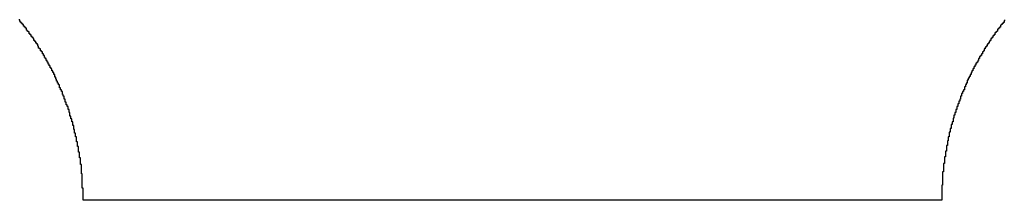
# Model space of a CAD drawing. Header units: inches. Extents: x 3 to 137, y 3 to 137.
# Tile 10 of 22: x 57 to 67, y 38 to 40. Entities that reach past the tile are written whole.
import ezdxf

# ---------------------------------------------------------------- set-up
doc = ezdxf.new("R2010")
doc.units = ezdxf.units.IN
doc.layers.add('Bottom Solder', color=6, linetype='Continuous')

msp = doc.modelspace()

# ---------------------------------------------------------------- linework, layer by layer
at = {"layer": 'Bottom Solder'}
for p, q in [((56.502, 40.024), (56.491, 40.024)), ((56.502, 40.003), (56.502, 40.024)), ((56.512, 40.003), (56.502, 40.003)), ((56.512, 39.992), (56.512, 40.003)), ((56.523, 39.992), (56.512, 39.992)), ((56.523, 39.982), (56.523, 39.992)), ((56.533, 39.982), (56.523, 39.982)), ((56.533, 39.971), (56.533, 39.982)), ((56.544, 39.971), (56.533, 39.971)), ((56.544, 39.95), (56.544, 39.971)), ((56.555, 39.95), (56.544, 39.95)), ((56.555, 39.94), (56.555, 39.95)), ((56.565, 39.94), (56.555, 39.94)), ((56.565, 39.929), (56.565, 39.94)), ((56.576, 39.929), (56.565, 39.929)), ((56.576, 39.908), (56.576, 39.929)), ((67.444, 39.929), (67.434, 39.929)), ((67.434, 39.929), (67.434, 39.918)), ((67.455, 39.94), (67.444, 39.94)), ((67.444, 39.94), (67.444, 39.929)), ((67.465, 39.961), (67.455, 39.961)), ((67.455, 39.961), (67.455, 39.94)), ((67.476, 39.971), (67.465, 39.971)), ((67.465, 39.971), (67.465, 39.961)), ((67.487, 39.982), (67.476, 39.982)), ((67.476, 39.982), (67.476, 39.971)), ((67.497, 39.992), (67.487, 39.992)), ((67.487, 39.992), (67.487, 39.982)), ((67.508, 40.014), (67.497, 40.014)), ((67.497, 40.014), (67.497, 39.992)), ((56.586, 39.908), (56.576, 39.908)), ((56.586, 39.897), (56.586, 39.908)), ((56.597, 39.897), (56.586, 39.897)), ((56.597, 39.887), (56.597, 39.897)), ((56.607, 39.887), (56.597, 39.887)), ((56.607, 39.865), (56.607, 39.887)), ((56.618, 39.865), (56.607, 39.865)), ((56.618, 39.855), (56.618, 39.865)), ((56.629, 39.855), (56.618, 39.855)), ((56.629, 39.834), (56.629, 39.855)), ((56.639, 39.834), (56.629, 39.834)), ((56.639, 39.823), (56.639, 39.834)), ((56.65, 39.823), (56.639, 39.823)), ((56.65, 39.813), (56.65, 39.823)), ((56.66, 39.813), (56.65, 39.813)), ((56.66, 39.791), (56.66, 39.813)), ((67.36, 39.813), (67.349, 39.813)), ((67.349, 39.813), (67.349, 39.791)), ((67.37, 39.823), (67.36, 39.823)), ((67.36, 39.823), (67.36, 39.813)), ((67.381, 39.844), (67.37, 39.844)), ((67.37, 39.844), (67.37, 39.823)), ((67.391, 39.855), (67.381, 39.855)), ((67.381, 39.855), (67.381, 39.844)), ((67.402, 39.876), (67.391, 39.876)), ((67.391, 39.876), (67.391, 39.855)), ((67.413, 39.887), (67.402, 39.887)), ((67.402, 39.887), (67.402, 39.876)), ((67.423, 39.897), (67.413, 39.897)), ((67.413, 39.897), (67.413, 39.887)), ((67.434, 39.918), (67.423, 39.918)), ((67.423, 39.918), (67.423, 39.897)), ((56.671, 39.791), (56.66, 39.791)), ((56.671, 39.781), (56.671, 39.791)), ((56.682, 39.781), (56.671, 39.781)), ((56.682, 39.76), (56.682, 39.781)), ((56.692, 39.76), (56.682, 39.76)), ((56.692, 39.749), (56.692, 39.76)), ((56.703, 39.749), (56.692, 39.749)), ((56.703, 39.728), (56.703, 39.749)), ((56.713, 39.728), (56.703, 39.728)), ((56.713, 39.707), (56.713, 39.728)), ((56.724, 39.707), (56.713, 39.707)), ((56.724, 39.696), (56.724, 39.707)), ((67.296, 39.717), (67.286, 39.717)), ((67.286, 39.717), (67.286, 39.696)), ((67.307, 39.728), (67.296, 39.728)), ((67.296, 39.728), (67.296, 39.717)), ((67.317, 39.749), (67.307, 39.749)), ((67.307, 39.749), (67.307, 39.728)), ((67.328, 39.76), (67.317, 39.76)), ((67.317, 39.76), (67.317, 39.749)), ((67.338, 39.781), (67.328, 39.781)), ((67.328, 39.781), (67.328, 39.76)), ((67.349, 39.791), (67.338, 39.791)), ((67.338, 39.791), (67.338, 39.781)), ((56.734, 39.696), (56.724, 39.696)), ((56.734, 39.675), (56.734, 39.696)), ((56.745, 39.675), (56.734, 39.675)), ((56.745, 39.664), (56.745, 39.675)), ((56.756, 39.664), (56.745, 39.664)), ((56.756, 39.643), (56.756, 39.664)), ((56.766, 39.643), (56.756, 39.643)), ((56.766, 39.622), (56.766, 39.643)), ((56.777, 39.622), (56.766, 39.622)), ((56.777, 39.601), (56.777, 39.622)), ((56.787, 39.601), (56.777, 39.601)), ((56.787, 39.59), (56.787, 39.601)), ((56.798, 39.59), (56.787, 39.59)), ((56.798, 39.569), (56.798, 39.59)), ((67.222, 39.59), (67.211, 39.59)), ((67.211, 39.59), (67.211, 39.569)), ((67.233, 39.611), (67.222, 39.611)), ((67.222, 39.611), (67.222, 39.59)), ((67.243, 39.622), (67.233, 39.622)), ((67.233, 39.622), (67.233, 39.611)), ((67.254, 39.643), (67.243, 39.643)), ((67.243, 39.643), (67.243, 39.622)), ((67.264, 39.664), (67.254, 39.664)), ((67.254, 39.664), (67.254, 39.643)), ((67.275, 39.675), (67.264, 39.675)), ((67.264, 39.675), (67.264, 39.664)), ((67.286, 39.696), (67.275, 39.696)), ((67.275, 39.696), (67.275, 39.675)), ((56.809, 39.569), (56.798, 39.569)), ((56.809, 39.548), (56.809, 39.569)), ((56.819, 39.548), (56.809, 39.548)), ((56.819, 39.527), (56.819, 39.548)), ((56.83, 39.527), (56.819, 39.527)), ((56.83, 39.506), (56.83, 39.527)), ((56.84, 39.506), (56.83, 39.506)), ((56.84, 39.484), (56.84, 39.506)), ((56.851, 39.484), (56.84, 39.484)), ((56.851, 39.474), (56.851, 39.484)), ((67.169, 39.495), (67.159, 39.495)), ((67.159, 39.495), (67.159, 39.474)), ((67.18, 39.516), (67.169, 39.516)), ((67.169, 39.516), (67.169, 39.495)), ((67.19, 39.537), (67.18, 39.537)), ((67.18, 39.537), (67.18, 39.516)), ((67.201, 39.548), (67.19, 39.548)), ((67.19, 39.548), (67.19, 39.537)), ((67.211, 39.569), (67.201, 39.569)), ((67.201, 39.569), (67.201, 39.548)), ((56.861, 39.474), (56.851, 39.474)), ((56.861, 39.453), (56.861, 39.474)), ((56.872, 39.453), (56.861, 39.453)), ((56.872, 39.432), (56.872, 39.453)), ((56.883, 39.432), (56.872, 39.432)), ((56.883, 39.41), (56.883, 39.432)), ((56.893, 39.41), (56.883, 39.41)), ((56.893, 39.379), (56.893, 39.41)), ((56.904, 39.379), (56.893, 39.379)), ((56.904, 39.357), (56.904, 39.379)), ((67.116, 39.389), (67.106, 39.389)), ((67.106, 39.389), (67.106, 39.368)), ((67.127, 39.41), (67.116, 39.41)), ((67.116, 39.41), (67.116, 39.389)), ((67.137, 39.432), (67.127, 39.432)), ((67.127, 39.432), (67.127, 39.41)), ((67.148, 39.453), (67.137, 39.453)), ((67.137, 39.453), (67.137, 39.432)), ((67.159, 39.474), (67.148, 39.474)), ((67.148, 39.474), (67.148, 39.453)), ((56.914, 39.357), (56.904, 39.357)), ((56.914, 39.336), (56.914, 39.357)), ((56.925, 39.336), (56.914, 39.336)), ((56.925, 39.315), (56.925, 39.336)), ((56.936, 39.315), (56.925, 39.315)), ((56.936, 39.294), (56.936, 39.315)), ((56.946, 39.294), (56.936, 39.294)), ((56.946, 39.262), (56.946, 39.294)), ((56.957, 39.262), (56.946, 39.262)), ((56.957, 39.241), (56.957, 39.262)), ((67.063, 39.273), (67.053, 39.273)), ((67.053, 39.273), (67.053, 39.241)), ((67.074, 39.294), (67.063, 39.294)), ((67.063, 39.294), (67.063, 39.273)), ((67.084, 39.315), (67.074, 39.315)), ((67.074, 39.315), (67.074, 39.294)), ((67.095, 39.347), (67.084, 39.347)), ((67.084, 39.347), (67.084, 39.315)), ((67.106, 39.368), (67.095, 39.368)), ((67.095, 39.368), (67.095, 39.347)), ((56.967, 39.241), (56.957, 39.241)), ((56.967, 39.22), (56.967, 39.241)), ((56.978, 39.22), (56.967, 39.22)), ((56.978, 39.188), (56.978, 39.22)), ((56.988, 39.188), (56.978, 39.188)), ((56.988, 39.167), (56.988, 39.188)), ((56.999, 39.167), (56.988, 39.167)), ((56.999, 39.135), (56.999, 39.167)), ((67.021, 39.167), (67.01, 39.167)), ((67.01, 39.167), (67.01, 39.135)), ((67.032, 39.199), (67.021, 39.199)), ((67.021, 39.199), (67.021, 39.167)), ((67.042, 39.22), (67.032, 39.22)), ((67.032, 39.22), (67.032, 39.199)), ((67.053, 39.241), (67.042, 39.241)), ((67.042, 39.241), (67.042, 39.22)), ((57.01, 39.135), (56.999, 39.135)), ((57.01, 39.103), (57.01, 39.135)), ((57.02, 39.103), (57.01, 39.103)), ((57.02, 39.072), (57.02, 39.103)), ((57.031, 39.072), (57.02, 39.072)), ((57.031, 39.051), (57.031, 39.072)), ((57.041, 39.051), (57.031, 39.051)), ((57.041, 39.019), (57.041, 39.051)), ((66.979, 39.051), (66.968, 39.051)), ((66.968, 39.051), (66.968, 39.019)), ((66.989, 39.082), (66.979, 39.082)), ((66.979, 39.082), (66.979, 39.051)), ((67, 39.114), (66.989, 39.114)), ((66.989, 39.114), (66.989, 39.082)), ((67.01, 39.135), (67, 39.135)), ((67, 39.135), (67, 39.114)), ((57.052, 39.019), (57.041, 39.019)), ((57.052, 38.987), (57.052, 39.019)), ((57.063, 38.987), (57.052, 38.987)), ((57.063, 38.945), (57.063, 38.987)), ((57.073, 38.945), (57.063, 38.945)), ((57.073, 38.913), (57.073, 38.945)), ((66.947, 38.955), (66.936, 38.955)), ((66.936, 38.955), (66.936, 38.924)), ((66.957, 38.987), (66.947, 38.987)), ((66.947, 38.987), (66.947, 38.955)), ((66.968, 39.019), (66.957, 39.019)), ((66.957, 39.019), (66.957, 38.987)), ((57.084, 38.913), (57.073, 38.913)), ((57.084, 38.881), (57.084, 38.913)), ((57.094, 38.881), (57.084, 38.881)), ((57.094, 38.839), (57.094, 38.881)), ((57.105, 38.839), (57.094, 38.839)), ((57.105, 38.797), (57.105, 38.839)), ((66.915, 38.85), (66.905, 38.85)), ((66.905, 38.85), (66.905, 38.807)), ((66.926, 38.881), (66.915, 38.881)), ((66.915, 38.881), (66.915, 38.85)), ((66.936, 38.924), (66.926, 38.924)), ((66.926, 38.924), (66.926, 38.881)), ((57.115, 38.797), (57.105, 38.797)), ((57.115, 38.754), (57.115, 38.797)), ((57.126, 38.754), (57.115, 38.754)), ((57.126, 38.712), (57.126, 38.754)), ((57.137, 38.712), (57.126, 38.712)), ((57.137, 38.659), (57.137, 38.712)), ((66.883, 38.712), (66.873, 38.712)), ((66.873, 38.712), (66.873, 38.67)), ((66.894, 38.765), (66.883, 38.765)), ((66.883, 38.765), (66.883, 38.712)), ((66.905, 38.807), (66.894, 38.807)), ((66.894, 38.807), (66.894, 38.765)), ((57.147, 38.659), (57.137, 38.659)), ((57.147, 38.606), (57.147, 38.659)), ((57.158, 38.606), (57.147, 38.606)), ((57.158, 38.543), (57.158, 38.606)), ((66.862, 38.617), (66.852, 38.617)), ((66.852, 38.617), (66.852, 38.553)), ((66.873, 38.67), (66.862, 38.67)), ((66.862, 38.67), (66.862, 38.617)), ((57.168, 38.543), (57.158, 38.543)), ((57.168, 38.479), (57.168, 38.543)), ((66.841, 38.49), (66.83, 38.49)), ((66.83, 38.49), (66.83, 38.416)), ((66.852, 38.553), (66.841, 38.553)), ((66.841, 38.553), (66.841, 38.49)), ((57.179, 38.479), (57.168, 38.479)), ((57.179, 38.405), (57.179, 38.479)), ((57.19, 38.405), (57.179, 38.405)), ((57.19, 38.299), (57.19, 38.405)), ((66.83, 38.416), (66.82, 38.416)), ((66.82, 38.416), (66.82, 38.32)), ((57.2, 38.299), (57.19, 38.299)), ((57.2, 38.14), (57.2, 38.299)), ((66.82, 38.32), (66.809, 38.32)), ((66.809, 38.32), (66.809, 38.172)), ((66.809, 38.172), (66.799, 38.172)), ((66.799, 38.172), (66.799, 38.003)), ((57.211, 38.14), (57.2, 38.14)), ((57.211, 38.003), (57.211, 38.14)), ((66.799, 38.003), (57.211, 38.003))]:
    msp.add_line(p, q, dxfattribs=at)

doc.saveas('drawing.dxf')
